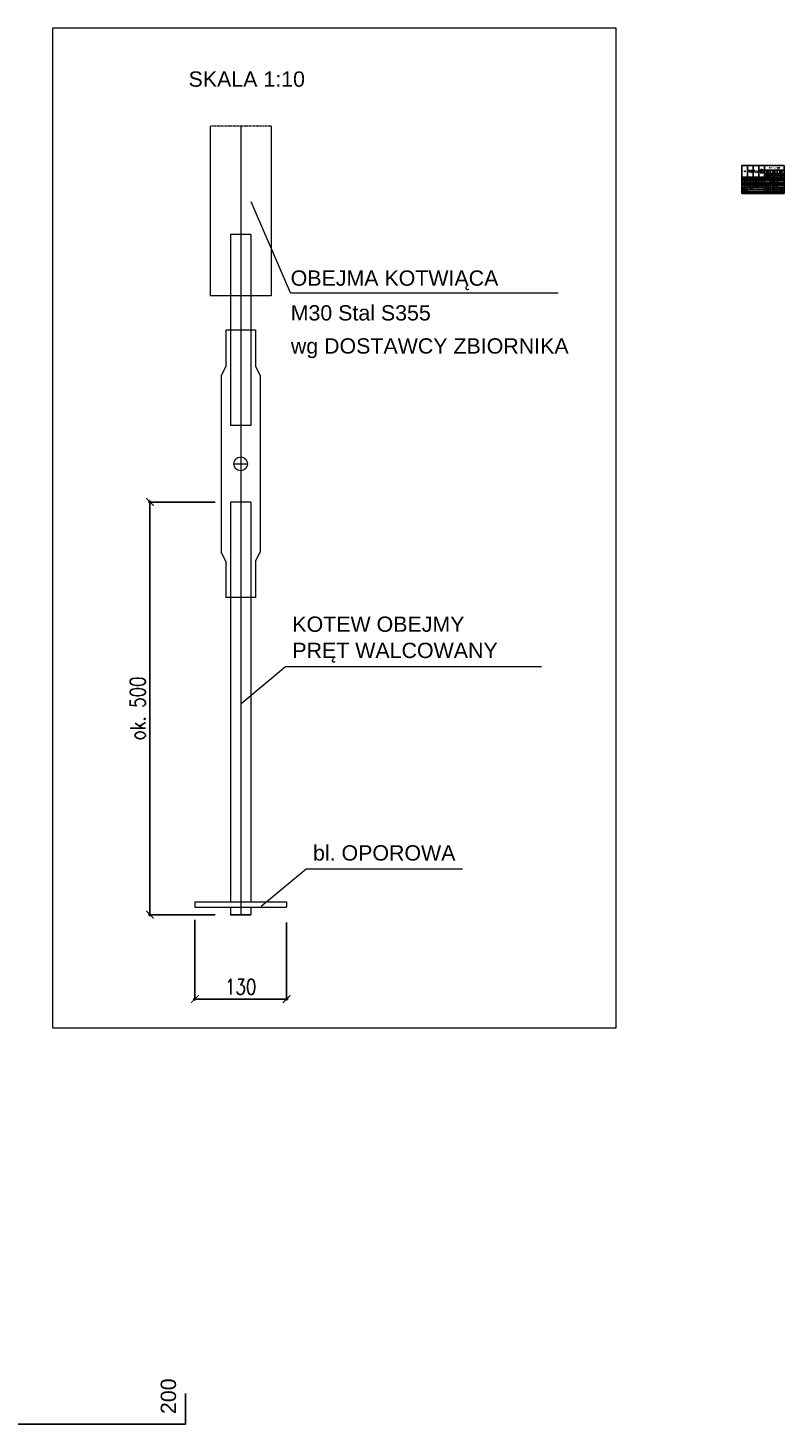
# Model space of a CAD drawing. Header units: millimetres. Extents: x -387992 to 11255, y 102926 to 380857.
# Tile 25 of 27: x -372770 to -367826, y 296400 to 305535. Entities that reach past the tile are written whole.
import ezdxf

# ---------------------------------------------------------------- set-up
doc = ezdxf.new("R2010")
doc.units = ezdxf.units.MM
doc.header["$MEASUREMENT"] = 0
doc.linetypes.add('HIDDEN', pattern=[9.525, 6.35, -3.175])
for name, color, linetype, lineweight in [('AOS BETON', 7, 'Continuous', 18), ('AOS OPIS', 7, 'Continuous', 9), ('AOS STAL', 7, 'Continuous', 13), ('AOS WYMIAR', 7, 'Continuous', 9), ('AOS ZBROJENIE', 7, 'Continuous', 25)]:
    doc.layers.add(name, color=color, linetype=linetype, lineweight=lineweight)
doc.styles.add('ARIAL', font='arial.ttf')
doc.styles.add('ISO_DIM', font='simplex.shx', dxfattribs={"width": 0.8})
doc.styles.add('wymiary_opis', font='simplex.shx', dxfattribs={"width": 0.8})
doc.dimstyles.new('BB 1-50', dxfattribs={"dimtxt": 100, "dimasz": 50, "dimexe": 10, "dimexo": 100, "dimgap": 30, "dimtad": 1, "dimlfac": -1, "dimzin": 12, "dimdsep": 46, "dimtxsty": 'wymiary_opis', "dimblk": 'ARCHTICK', "dimcen": 45, "dimdle": 10, "dimclrd": 256, "dimclre": 256, "dimadec": 0, "dimazin": 0, "dimtfac": 1, "dimtix": 1, "dimtmove": 2, "dimatfit": 3, "dimfxl": 1, "dimtolj": 1, "dimtzin": 0, "dimarcsym": 0})

# ---------------------------------------------------------------- blocks, each defined once
blk = doc.blocks.new('_ArchTick')
at = {"color": 0, "linetype": 'ByBlock', "const_width": 0.15}
blk.add_lwpolyline([(-0.5, -0.5), (0.5, 0.5)], dxfattribs=at)
blk = doc.blocks.new('*D1012')
at = {"layer": 'AOS WYMIAR', "lineweight": -2, "transparency": 16777216}
for p, q in [((-371546.5, 302432.7), (-371982.2, 302432.7)), ((-371972.2, 302442.7), (-371972.2, 299722.7)), ((-371546.5, 299732.7), (-371982.2, 299732.7))]:
    blk.add_line(p, q, dxfattribs=at)
at = {"layer": 'Defpoints', "color": 0, "transparency": 16777216}
for p in [(-371446.5, 302432.7), (-371972.2, 299732.7), (-371446.5, 299732.7)]:
    blk.add_point(p, dxfattribs=at)
at = {"layer": 'AOS WYMIAR', "lineweight": -2, "transparency": 16777216, "xscale": 50, "yscale": 50, "zscale": 50}
for p, rotation in [((-371972.2, 302432.7), 90), ((-371972.2, 299732.7), 270)]:
    blk.add_blockref('_ArchTick', p, dxfattribs=dict(at, rotation=rotation))
at = {"layer": 'AOS WYMIAR', "color": 0, "transparency": 16777216, "insert": (-372052.2, 301082.7), "char_height": 100, "attachment_point": 5, "rotation": 90, "style": 'wymiary_opis'}
blk.add_mtext('\\A1;ok. 500', dxfattribs=at)
blk = doc.blocks.new('*D1011')
at = {"layer": 'AOS WYMIAR', "lineweight": -2, "transparency": 16777216}
for p, q in [((-371679, 299700.2), (-371679, 299171.2)), ((-371079, 299682.7), (-371079, 299171.2)), ((-371689, 299181.2), (-371069, 299181.2))]:
    blk.add_line(p, q, dxfattribs=at)
at = {"layer": 'Defpoints', "color": 0, "transparency": 16777216}
for p in [(-371679, 299800.2), (-371079, 299782.7), (-371079, 299181.2)]:
    blk.add_point(p, dxfattribs=at)
at = {"layer": 'AOS WYMIAR', "lineweight": -2, "transparency": 16777216, "xscale": 50, "yscale": 50, "zscale": 50, "rotation": 180}
blk.add_blockref('_ArchTick', (-371679, 299181.2), dxfattribs=at)
at = {"layer": 'AOS WYMIAR', "lineweight": -2, "transparency": 16777216, "xscale": 50, "yscale": 50, "zscale": 50}
blk.add_blockref('_ArchTick', (-371079, 299181.2), dxfattribs=at)
at = {"layer": 'AOS WYMIAR', "color": 0, "transparency": 16777216, "insert": (-371379, 299261.2), "char_height": 100, "attachment_point": 5, "style": 'wymiary_opis'}
blk.add_mtext('\\A1;130', dxfattribs=at)
blk = doc.blocks.new('*T1051')
at = {"layer": 'AOS OPIS', "color": 0, "lineweight": -2}
for p, q in [((0, 0), (277.2, 0)), ((0, 0), (0, -183.3)), ((37.5, 0), (37.5, -145)), ((75, 0), (75, -145)), ((112.5, 0), (112.5, -145)), ((150, 0), (150, -183.3)), ((277.2, 0), (277.2, -183.3)), ((0, -75), (277.2, -75)), ((0, -86.7), (277.2, -86.7)), ((150, -30.7), (277.2, -30.7)), ((150, -51.7), (277.2, -51.7)), ((150, -63.3), (277.2, -63.3)), ((187.5, -30.7), (187.5, -170.7)), ((232.3, -30.7), (232.3, -170.7)), ((0, -98.3), (277.2, -98.3)), ((0, -110), (277.2, -110)), ((0, -121.7), (277.2, -121.7)), ((0, -133.3), (277.2, -133.3)), ((0, -145), (277.2, -145)), ((0, -158.1), (277.2, -158.1)), ((0, -170.7), (277.2, -170.7)), ((0, -183.3), (277.2, -183.3))]:
    blk.add_line(p, q, dxfattribs=at)
at = {"layer": 'AOS OPIS', "color": 0, "char_height": 5, "style": 'ISO_DIM'}
for s, insert, width, attachment_point in [('NR', (18.8, -37.5), 35, 5), ('01', (18.8, -80.8), 35, 5), ('02', (18.8, -92.5), 35, 5), ('ŚREDNICA [mm]', (56.2, -37.5), 35, 5), ('12', (56.2, -80.8), 35, 5), ('12', (56.2, -92.5), 35, 5), ('{\\Fsimplex|c204;D}ŁUGOŚĆ [mm]', (93.8, -37.5), 35, 5), ('7160', (93.8, -80.8), 35, 5), ('6550', (93.8, -92.5), 35, 5), ('{\\Fsimplex|c204;ILO}ŚĆ W ELEMENCIE [szt.]', (131.2, -37.5), 35, 5), ('136', (131.2, -80.8), 35, 5), ('130', (131.2, -92.5), 35, 5), ('B500B', (168.8, -41.2), 35, 5), ('0,222', (168.8, -69.2), 35, 5), ('%%C6', (168.8, -57.5), 35, 5), ('{\\Fsimplex|c204;D}ŁUGOŚĆ ŁĄCZNA [m]', (213.6, -15.4), 124.679, 5), ('B500B', (209.9, -41.2), 42.34, 5), ('0,395', (209.9, -69.2), 42.34, 5), ('#8', (209.9, -57.5), 42.34, 5), ('973,76', (254.8, -80.8), 42.34, 5), ('851,50', (254.8, -92.5), 42.34, 5), ('B500B', (254.8, -41.2), 42.34, 5), ('0,888', (254.8, -69.2), 42.34, 5), ('#12', (254.8, -57.5), 42.34, 5), ('  RAZEM DŁUGOŚĆ [m]', (1.2, -151.5), 147.5, 4), ('  MASA [kg]', (1.2, -164.4), 147.5, 4), ('  RAZEM MASA [kg]', (1.2, -177), 147.5, 4), ('03', (18.8, -104.2), 35, 5), ('04', (18.8, -115.8), 35, 5), ('05', (18.8, -127.5), 35, 5), ('0{\\W1;6}', (18.8, -139.2), 35, 5), ('8', (56.2, -104.2), 35, 5), ('6', (56.2, -115.8), 35, 5), ('6', (56.2, -127.5), 35, 5), ('8', (56.2, -139.2), 35, 5), ('2050', (93.8, -139.2), 35, 5), ('1850', (93.8, -104.2), 35, 5), ('740', (93.8, -115.8), 35, 5), ('680', (93.8, -127.5), 35, 5), ('40', (131.2, -115.8), 35, 5), ('40', (131.2, -127.5), 35, 5), ('20', (131.2, -104.2), 35, 5), ('20', (131.2, -139.2), 35, 5), ('56,80', (168.8, -151.5), 35, 5), ('29,60', (168.8, -115.8), 35, 5), ('27,20', (168.8, -127.5), 35, 5), ('12,60', (168.8, -164.4), 35, 5), ('0,00', (168.8, -139.2), 35, 5), ('41,00', (209.9, -139.2), 42.34, 5), ('37,00', (209.9, -104.2), 42.34, 5), ('30,77', (209.9, -164.4), 42.34, 5), ('78,00', (209.9, -151.5), 42.34, 5), ('1663,56', (213.6, -177), 124.679, 5), ('1825,26', (254.8, -151.5), 42.34, 5), ('1620,19', (254.8, -164.4), 42.34, 5)]:
    blk.add_mtext(s, dxfattribs=dict(at, insert=insert, width=width, attachment_point=attachment_point))

msp = doc.modelspace()

# ---------------------------------------------------------------- linework, layer by layer
at = {"layer": 'AOS OPIS'}
for p, q in [((-371054.235178, 303802.234718), (-371309.686295, 304398.04254)), ((-371054.235178, 303802.234718), (-369303.704981, 303802.234718)), ((-371378.982221, 301113.342404), (-371085.22607, 301357.116632)), ((-371085.22607, 301357.116632), (-369411.841817, 301357.116632)), ((-371243.910723, 299788.382742), (-370950.154572, 300032.15697)), ((-370950.154572, 300032.15697), (-369929.615369, 300032.15697))]:
    msp.add_line(p, q, dxfattribs=at)
msp.add_lwpolyline([(-372606.847307, 305534.865878), (-368924.98737, 305534.865878), (-368924.98737, 298989.678174), (-372606.847307, 298989.678174)], close=True, dxfattribs=at)
at = {"layer": 'AOS STAL', "color": 7}
for p, q in [((-371578.982221, 304892.287776), (-371578.982221, 303782.7209)), ((-371178.982221, 304892.287776), (-371178.982221, 303782.7209)), ((-371446.482221, 304182.7209), (-371446.482221, 302932.7209)), ((-371311.482221, 304182.7209), (-371446.482221, 304182.7209)), ((-371311.482221, 304182.7209), (-371311.482221, 302932.7209)), ((-371178.982221, 303782.7209), (-371578.982221, 303782.7209)), ((-371311.482221, 303782.7209), (-371446.482221, 303782.7209)), ((-371281.482221, 303557.7209), (-371476.482221, 303557.7209)), ((-371476.482221, 303557.7209), (-371476.482221, 303320.2209)), ((-371281.482221, 303557.7209), (-371281.482221, 303320.2209)), ((-371476.482221, 303320.2209), (-371506.482221, 303260.2209)), ((-371281.482221, 303320.2209), (-371251.482221, 303260.2209)), ((-371506.482221, 303260.2209), (-371506.482221, 302105.2209)), ((-371251.482221, 303260.2209), (-371251.482221, 302105.2209)), ((-371311.482221, 302932.7209), (-371446.482221, 302932.7209)), ((-371446.482221, 302432.7209), (-371446.482221, 299817.7209)), ((-371311.482221, 302432.7209), (-371446.482221, 302432.7209)), ((-371311.482221, 302432.7209), (-371311.482221, 299817.7209)), ((-371476.482221, 302045.2209), (-371506.482221, 302105.2209)), ((-371281.482221, 302045.2209), (-371251.482221, 302105.2209)), ((-371476.482221, 302045.2209), (-371476.482221, 301807.7209)), ((-371281.482221, 302045.2209), (-371281.482221, 301807.7209)), ((-371281.482221, 301807.7209), (-371476.482221, 301807.7209)), ((-371678.982221, 299817.7209), (-371078.982221, 299817.7209)), ((-371678.982221, 299782.7209), (-371078.982221, 299782.7209)), ((-371446.482221, 299782.7209), (-371446.482221, 299732.7209)), ((-371311.482221, 299732.7209), (-371446.482221, 299732.7209)), ((-371446.482221, 299732.7209), (-371311.482221, 299732.7209)), ((-371311.482221, 299782.7209), (-371311.482221, 299732.7209))]:
    msp.add_line(p, q, dxfattribs=at)
at = {"layer": 'AOS STAL', "color": 7, "linetype": 'HIDDEN'}
msp.add_line((-371178.982221, 304892.287776), (-371578.982221, 304892.287776), dxfattribs=at)
at = {"layer": 'AOS STAL', "color": 7, "ltscale": 0.3}
for p, q in [((-371378.982221, 304892.287776), (-371378.982221, 299732.7209)), ((-371428.867453, 302682.7209), (-371329.096989, 302682.7209)), ((-371678.982221, 299817.7209), (-371678.982221, 299782.7209)), ((-371078.982221, 299817.7209), (-371078.982221, 299782.7209))]:
    msp.add_line(p, q, dxfattribs=at)
at = {"layer": 'AOS STAL', "color": 7}
msp.add_circle((-371378.982221, 302682.7209), 44.885232, dxfattribs=at)
at = {"layer": 'AOS ZBROJENIE', "color": 7}
msp.add_line((-377889.574325, 296400.221482), (-371738.768189, 296400.221482), dxfattribs=at)
at = {"layer": 'AOS ZBROJENIE'}
msp.add_lwpolyline([(-371738.768189, 296400.221482), (-371738.768189, 296600.221482)], dxfattribs=at)

# ---------------------------------------------------------------- block references
msp.add_blockref('*T1051', (-368103.193428, 304634.156932))

# ---------------------------------------------------------------- texts
at = {"layer": 'AOS BETON', "color": 7, "style": 'ARIAL'}
msp.add_text('200', height=100, rotation=90, dxfattribs=at).set_placement((-371801.82442, 296465.837471))
at = {"layer": 'AOS OPIS', "style": 'ARIAL'}
for s, p in [('SKALA 1:10', (-371719.701728, 305150.263798)), ('OBEJMA KOTWIĄCA ', (-371052.084062, 303848.129779)), ('M30 Stal S355', (-371052.084062, 303620.687803)), ('wg DOSTAWCY ZBIORNIKA ', (-371050.742747, 303404.110563)), ('KOTEW OBEJMY', (-371040.992238, 301583.679627)), ('PRĘT WALCOWANY', (-371040.992238, 301412.15557)), ('bl. OPOROWA', (-370905.920739, 300087.195908))]:
    msp.add_text(s, height=100, dxfattribs=at).set_placement(p)

# ---------------------------------------------------------------- dimensions: what is measured, and where the dimension line sits
at = {"layer": 'AOS WYMIAR'}
dim = msp.add_linear_dim(base=(-371972.212228, 299732.7209), p1=(-371446.482221, 302432.7209), p2=(-371446.482221, 299732.7209), angle=90, text='ok. 500', dimstyle='BB 1-50', dxfattribs=at)
dim.commit()
dim.dimension.update_dxf_attribs({"geometry": '*D1012', "text_midpoint": (-372052.212228, 301082.7209)})
dim = msp.add_linear_dim(base=(-371078.982221, 299181.197796), p1=(-371678.982221, 299800.2209), p2=(-371078.982221, 299782.7209), text='130', dimstyle='BB 1-50', dxfattribs=at)
dim.commit()
dim.dimension.update_dxf_attribs({"geometry": '*D1011', "text_midpoint": (-371378.982221, 299261.197796)})

doc.saveas('drawing.dxf')
